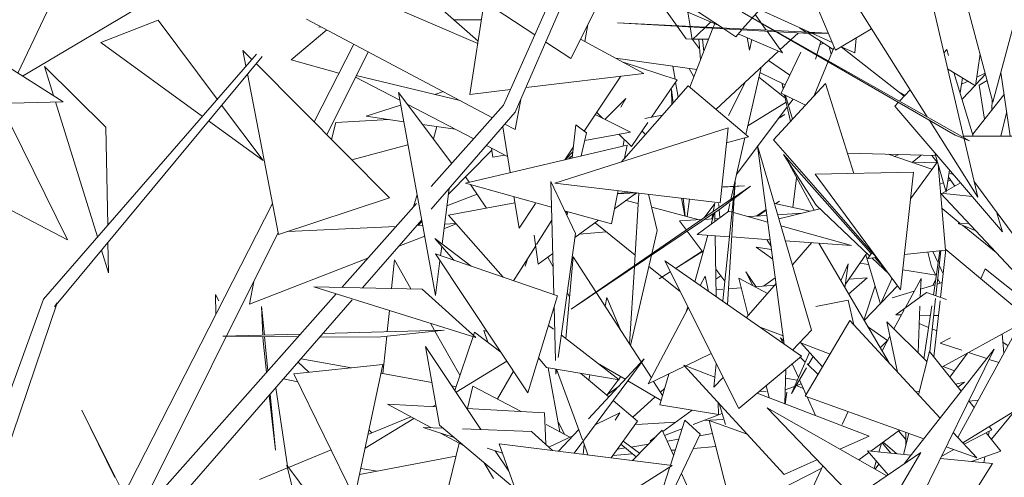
# Model space of a CAD drawing. Header units: metres. Extents: x -14.5 to 19.7, y -19.1 to 4.
# Tile 205 of 218: x 18.208 to 18.428, y 3.235 to 3.337. Entities that reach past the tile are written whole.
import ezdxf

# ---------------------------------------------------------------- set-up
doc = ezdxf.new("R2010")
doc.units = ezdxf.units.M
doc.layers.add('G-IMPT', color=7, linetype='Continuous', lineweight=5)
doc.layers.add('L-PLNT', color=7, linetype='Continuous', lineweight=5, true_color=0x005900)

# ---------------------------------------------------------------- blocks, each defined once
blk = doc.blocks.new('ÁRVORES ORNAMENTAIS - Pequeno e Médio Porte - Ipê-roxo-2976198-A')
at = {"layer": 'G-IMPT', "color": 253, "true_color": 0xaaaaaa}
for p, q in [((7.94156, 3.35237), (7.95043, 3.31886)), ((7.94396, 3.31089), (7.93459, 3.35089)), ((7.8356, 3.33242), (7.81869, 3.34748)), ((7.84131, 3.31817), (7.85435, 3.34756)), ((7.84392, 3.31657), (7.8578, 3.34873)), ((7.90774, 3.34845), (7.91531, 3.33044)), ((7.86702, 3.34561), (7.8892, 3.33602)), ((7.89012, 3.33542), (7.87227, 3.3472)), ((7.90952, 3.33446), (7.88145, 3.34727)), ((7.73296, 3.32534), (7.74153, 3.34349)), ((7.76398, 3.34248), (7.73401, 3.32467)), ((7.83553, 3.33197), (7.81343, 3.34145)), ((7.83379, 3.32058), (7.83695, 3.34127)), ((7.84827, 3.33385), (7.83703, 3.34124)), ((7.85627, 3.32859), (7.86284, 3.3416)), ((7.88205, 3.33295), (7.87581, 3.34181)), ((7.88237, 3.33897), (7.88289, 3.33577)), ((7.94204, 3.31149), (7.89451, 3.33897)), ((7.9452, 3.31019), (7.89451, 3.33897)), ((7.89848, 3.3395), (7.89463, 3.33519)), ((7.92027, 3.34017), (7.93579, 3.31553)), ((7.75143, 3.33216), (7.76425, 3.33713)), ((7.76425, 3.33713), (7.77742, 3.31949)), ((7.83883, 3.31537), (7.79736, 3.33739)), ((7.83633, 3.33721), (7.83018, 3.33724)), ((7.90163, 3.33485), (7.86672, 3.33657)), ((7.86672, 3.33657), (7.90215, 3.33455)), ((7.88633, 3.3356), (7.88753, 3.33675)), ((7.89746, 3.33836), (7.8999, 3.33493)), ((7.7163, 3.33589), (7.74307, 3.31893)), ((7.80188, 3.33499), (7.7939, 3.32828)), ((7.80005, 3.3356), (7.80065, 3.33564)), ((7.8594, 3.33241), (7.8601, 3.33617)), ((7.888, 3.33536), (7.88284, 3.32219)), ((7.88291, 3.33565), (7.88337, 3.33278)), ((7.88337, 3.33278), (7.88618, 3.33546)), ((7.8884, 3.33637), (7.88807, 3.33552)), ((7.89308, 3.33346), (7.89042, 3.33522)), ((7.89445, 3.33499), (7.89308, 3.33346)), ((7.90009, 3.33467), (7.90354, 3.32983)), ((7.91371, 3.33425), (7.90178, 3.33484)), ((7.90231, 3.33454), (7.90817, 3.33421)), ((7.90882, 3.3345), (7.9073, 3.33547)), ((7.9234, 3.33519), (7.91531, 3.33044)), ((7.95489, 3.33547), (7.95043, 3.31886)), ((7.75143, 3.33216), (7.7741, 3.31566)), ((7.85627, 3.32859), (7.85069, 3.33226)), ((7.85846, 3.33293), (7.87257, 3.32524)), ((7.88205, 3.33295), (7.88334, 3.33294)), ((7.88504, 3.33078), (7.88344, 3.33285)), ((7.88354, 3.33294), (7.88705, 3.33292)), ((7.88489, 3.33293), (7.88523, 3.32828)), ((7.8857, 3.33293), (7.88596, 3.33016)), ((7.89366, 3.3341), (7.90354, 3.32983)), ((7.89562, 3.33325), (7.89616, 3.33044)), ((7.89667, 3.3328), (7.89616, 3.33044)), ((7.90699, 3.33427), (7.90301, 3.33057)), ((7.91372, 3.33422), (7.90817, 3.33421)), ((7.91481, 3.33062), (7.90926, 3.33421)), ((7.91459, 3.33214), (7.91007, 3.33421)), ((7.91121, 3.32949), (7.91208, 3.33239)), ((7.91963, 3.32984), (7.91992, 3.33314)), ((7.78514, 3.32837), (7.78316, 3.33037)), ((7.78316, 3.33037), (7.78383, 3.32686)), ((7.79902, 3.31441), (7.80789, 3.3318)), ((7.80186, 3.31155), (7.81109, 3.3301)), ((7.90263, 3.33022), (7.88867, 3.31723)), ((7.90764, 3.33001), (7.90321, 3.32081)), ((7.91265, 3.33202), (7.91186, 3.33164)), ((7.91376, 3.32804), (7.91502, 3.33114)), ((7.91437, 3.32954), (7.91395, 3.33118)), ((7.91963, 3.32984), (7.91664, 3.33121)), ((7.93069, 3.32021), (7.91664, 3.33121)), ((7.93952, 3.32983), (7.94019, 3.33056)), ((7.94058, 3.32929), (7.94019, 3.33056)), ((7.73864, 3.27484), (7.78616, 3.32955)), ((7.7411, 3.2731), (7.78742, 3.32906)), ((7.80458, 3.3253), (7.7939, 3.32828)), ((7.86627, 3.32867), (7.88438, 3.32612)), ((7.87999, 3.32381), (7.86775, 3.32786)), ((7.90518, 3.3249), (7.9004, 3.32814)), ((7.91061, 3.3203), (7.91369, 3.32788)), ((7.9109, 3.32844), (7.91117, 3.32934)), ((7.94661, 3.32249), (7.94758, 3.32963)), ((7.75255, 3.31325), (7.73886, 3.3268)), ((7.73886, 3.3268), (7.74088, 3.32032)), ((7.81584, 3.29749), (7.78607, 3.32744)), ((7.87954, 3.32396), (7.87905, 3.32687)), ((7.88374, 3.32448), (7.88271, 3.32636)), ((7.89531, 3.31159), (7.89874, 3.32659)), ((7.94661, 3.32249), (7.94035, 3.32631)), ((7.78416, 3.32514), (7.79107, 3.28925)), ((7.81814, 3.31926), (7.80826, 3.32443)), ((7.83162, 3.3192), (7.80844, 3.32478)), ((7.8463, 3.32208), (7.87257, 3.32524)), ((7.86748, 3.32463), (7.85927, 3.31238)), ((7.87999, 3.32381), (7.87429, 3.31546)), ((7.88022, 3.31992), (7.87965, 3.32332)), ((7.8953, 3.3234), (7.89147, 3.31589)), ((7.89824, 3.32442), (7.90399, 3.31991)), ((7.89847, 3.32544), (7.90411, 3.32269)), ((7.94609, 3.31124), (7.94175, 3.32546)), ((7.94317, 3.32091), (7.94365, 3.3243)), ((7.94344, 3.32282), (7.94492, 3.32352)), ((7.94664, 3.32277), (7.94878, 3.32507)), ((7.94687, 3.32444), (7.94872, 3.32531)), ((7.94739, 3.3226), (7.94916, 3.32366)), ((7.9522, 3.32545), (7.95429, 3.31122)), ((7.82789, 3.32118), (7.82595, 3.32057)), ((7.83379, 3.32058), (7.84287, 3.32167)), ((7.88247, 3.32249), (7.86757, 3.30551)), ((7.87884, 3.31836), (7.87879, 3.32164)), ((7.87879, 3.32164), (7.87911, 3.31866)), ((7.89591, 3.31108), (7.88247, 3.32249)), ((7.90154, 3.31043), (7.91313, 3.32303)), ((7.90345, 3.32293), (7.90369, 3.32182)), ((7.90345, 3.32293), (7.90374, 3.32192)), ((7.9194, 3.30293), (7.91313, 3.32303)), ((7.92962, 3.31904), (7.93197, 3.3216)), ((7.94358, 3.31947), (7.94647, 3.32258)), ((7.94739, 3.3226), (7.9486, 3.31504)), ((7.71819, 3.31831), (7.74307, 3.31893)), ((7.81782, 3.321), (7.82612, 3.27564)), ((7.81782, 3.321), (7.82979, 3.30517)), ((7.84514, 3.3194), (7.84385, 3.31271)), ((7.86855, 3.31966), (7.86392, 3.31498)), ((7.86855, 3.31966), (7.86748, 3.31774)), ((7.90864, 3.31815), (7.90321, 3.32081)), ((7.904, 3.32042), (7.9053, 3.31452)), ((7.90421, 3.32032), (7.90575, 3.31501)), ((7.90484, 3.31813), (7.90587, 3.31951)), ((7.93078, 3.32031), (7.92985, 3.32091)), ((7.94595, 3.31168), (7.95292, 3.32051)), ((7.95024, 3.31711), (7.95026, 3.31951)), ((7.72898, 3.31858), (7.74404, 3.28808)), ((7.74132, 3.31889), (7.75071, 3.28873)), ((7.77839, 3.3182), (7.78765, 3.30581)), ((7.81834, 3.31815), (7.81066, 3.31572)), ((7.83463, 3.31063), (7.81979, 3.31839)), ((7.82518, 3.29997), (7.84131, 3.31817)), ((7.89327, 3.30267), (7.90458, 3.31778)), ((7.89575, 3.31353), (7.90433, 3.3188)), ((7.92861, 3.31794), (7.9294, 3.3188)), ((7.92861, 3.31794), (7.95259, 3.28991)), ((7.77547, 3.31467), (7.78765, 3.30581)), ((7.80388, 3.31427), (7.81579, 3.31496)), ((7.81901, 3.31448), (7.81066, 3.31572)), ((7.82513, 3.29495), (7.84392, 3.31657)), ((7.86173, 3.31605), (7.86963, 3.31217)), ((7.86345, 3.31521), (7.86207, 3.31656)), ((7.87282, 3.31518), (7.87669, 3.3159)), ((7.9027, 3.31526), (7.90405, 3.31605)), ((7.93621, 3.31486), (7.94706, 3.29764)), ((7.95224, 3.31123), (7.95352, 3.31644)), ((7.75255, 3.31325), (7.75298, 3.29135)), ((7.80388, 3.31427), (7.80291, 3.31049)), ((7.83051, 3.31278), (7.82322, 3.31386)), ((7.82643, 3.31338), (7.82563, 3.31066)), ((7.84112, 3.31334), (7.84276, 3.30312)), ((7.84385, 3.31271), (7.8416, 3.3139)), ((7.89142, 3.31313), (7.85275, 3.30077)), ((7.85743, 3.31377), (7.85662, 3.30638)), ((7.85743, 3.31377), (7.8598, 3.31198)), ((7.8735, 3.31429), (7.86984, 3.30892)), ((7.87294, 3.31163), (7.87221, 3.31239)), ((7.89142, 3.31313), (7.88959, 3.29639)), ((7.85858, 3.30684), (7.8598, 3.31198)), ((7.8594, 3.3103), (7.86963, 3.31217)), ((7.86984, 3.30892), (7.86702, 3.31169)), ((7.86821, 3.31053), (7.86801, 3.30905)), ((7.89591, 3.31108), (7.89105, 3.30977)), ((7.892, 3.2971), (7.89514, 3.31087)), ((7.90154, 3.31043), (7.92492, 3.28362)), ((7.94204, 3.31149), (7.9452, 3.31019)), ((7.94388, 3.31124), (7.96083, 3.31121)), ((7.94706, 3.29764), (7.94401, 3.31068)), ((7.74404, 3.28808), (7.7055, 3.30828)), ((7.80742, 3.30596), (7.81996, 3.30931)), ((7.83865, 3.30814), (7.82896, 3.29821)), ((7.86884, 3.30925), (7.83277, 3.30077)), ((7.84219, 3.30667), (7.83747, 3.30914)), ((7.83888, 3.30654), (7.83858, 3.30856)), ((7.85689, 3.30883), (7.85499, 3.30599)), ((7.86826, 3.3063), (7.86884, 3.30925)), ((7.90996, 3.26789), (7.89798, 3.30911)), ((7.89798, 3.30911), (7.90391, 3.26479)), ((7.83888, 3.30654), (7.84152, 3.30702)), ((7.85677, 3.30772), (7.85509, 3.30602)), ((7.85583, 3.30629), (7.85668, 3.30692)), ((7.91102, 3.29582), (7.90376, 3.30713)), ((7.90376, 3.30713), (7.92333, 3.28504)), ((7.90445, 3.30605), (7.91059, 3.29471)), ((7.91798, 3.30746), (7.93769, 3.30694)), ((7.92706, 3.30722), (7.93687, 3.30384)), ((7.92849, 3.30673), (7.92944, 3.30716)), ((7.93246, 3.30536), (7.93448, 3.30702)), ((7.93686, 3.30696), (7.93801, 3.30542)), ((7.93752, 3.30753), (7.94006, 3.29877)), ((7.93211, 3.29722), (7.9381, 3.30554)), ((7.9326, 3.30531), (7.93797, 3.30547)), ((7.9399, 3.28576), (7.93827, 3.30494)), ((7.94006, 3.29877), (7.94076, 3.30374)), ((7.8328, 3.30215), (7.83359, 3.30096)), ((7.90583, 3.29531), (7.90668, 3.30194)), ((7.91079, 3.30275), (7.93277, 3.3032)), ((7.91079, 3.30275), (7.92985, 3.27694)), ((7.93277, 3.3032), (7.92985, 3.27694)), ((7.9404, 3.3012), (7.94099, 3.30142)), ((7.94052, 3.30205), (7.94197, 3.30011)), ((7.94066, 3.30307), (7.94175, 3.30259)), ((7.82757, 3.28719), (7.82913, 3.29954)), ((7.85199, 3.29539), (7.83277, 3.30077)), ((7.83394, 3.30044), (7.83747, 3.29515)), ((7.85732, 3.28949), (7.85183, 3.3011)), ((7.85251, 3.2759), (7.85183, 3.3011)), ((7.85275, 3.30077), (7.88959, 3.29639)), ((7.89022, 3.27449), (7.89299, 3.30112)), ((7.89022, 3.29991), (7.89505, 3.30014)), ((7.89505, 3.30014), (7.89022, 3.29984)), ((7.89299, 3.30112), (7.89128, 3.2736)), ((7.89637, 3.30011), (7.89276, 3.29736)), ((7.89637, 3.30011), (7.89278, 3.29764)), ((7.93864, 3.30055), (7.93946, 3.30085)), ((7.93904, 3.29846), (7.94325, 3.30083)), ((7.94624, 3.30117), (7.95791, 3.28522)), ((7.81584, 3.29749), (7.79107, 3.28925)), ((7.82199, 3.29819), (7.8212, 3.29549)), ((7.82864, 3.29569), (7.83537, 3.2983)), ((7.84362, 3.29774), (7.84474, 3.29071)), ((7.89262, 3.29753), (7.85639, 3.2726)), ((7.86538, 3.29165), (7.86685, 3.29909)), ((7.86605, 3.29502), (7.87098, 3.2986)), ((7.87087, 3.29862), (7.8667, 3.29835)), ((7.86961, 3.29877), (7.86672, 3.29847)), ((7.87102, 3.2986), (7.86985, 3.29778)), ((7.8715, 3.29854), (7.87049, 3.2823)), ((7.87364, 3.29829), (7.87559, 3.2902)), ((7.88099, 3.29741), (7.88172, 3.29343)), ((7.88138, 3.29737), (7.8818, 3.29341)), ((7.88276, 3.2972), (7.88226, 3.29329)), ((7.89259, 3.29723), (7.88954, 3.29491)), ((7.9674, 3.26786), (7.93876, 3.29849)), ((7.93876, 3.29849), (7.94589, 3.29774)), ((7.75439, 3.22695), (7.78973, 3.29621)), ((7.80523, 3.27747), (7.82185, 3.29622)), ((7.82901, 3.29358), (7.84384, 3.29633)), ((7.84843, 3.29622), (7.84474, 3.29071)), ((7.85639, 3.2726), (7.88954, 3.29491)), ((7.87122, 3.29622), (7.86864, 3.2969)), ((7.88492, 3.29258), (7.87434, 3.29539)), ((7.88604, 3.293), (7.88845, 3.29622)), ((7.88809, 3.29441), (7.88845, 3.29622)), ((7.88927, 3.29622), (7.88936, 3.29529)), ((7.8894, 3.29482), (7.88957, 3.29307)), ((7.89138, 3.29441), (7.8918, 3.29622)), ((7.89765, 3.29339), (7.89989, 3.29484)), ((7.90178, 3.29622), (7.9096, 3.29447)), ((7.90202, 3.29622), (7.90285, 3.29676)), ((7.90206, 3.29622), (7.90285, 3.29676)), ((7.91186, 3.29502), (7.90272, 3.29281)), ((7.91102, 3.29582), (7.92296, 3.28451)), ((7.93911, 3.29511), (7.94319, 3.29177)), ((7.84124, 3.27976), (7.82901, 3.29358)), ((7.86538, 3.29165), (7.85492, 3.29457)), ((7.85532, 3.29446), (7.85525, 3.29386)), ((7.85541, 3.29353), (7.85561, 3.29438)), ((7.88055, 3.29231), (7.88548, 3.29262)), ((7.88449, 3.2893), (7.89153, 3.29451)), ((7.8862, 3.29266), (7.88793, 3.29277)), ((7.8876, 3.2916), (7.8883, 3.29408)), ((7.88775, 3.29276), (7.88798, 3.29386)), ((7.8884, 3.29415), (7.88844, 3.29222)), ((7.88842, 3.29281), (7.8893, 3.29286)), ((7.89228, 3.2943), (7.89153, 3.29451)), ((7.90026, 3.29206), (7.89256, 3.29422)), ((7.89593, 3.29328), (7.90006, 3.29354)), ((7.89796, 3.29341), (7.8999, 3.29474)), ((7.90246, 3.29369), (7.90776, 3.29403)), ((7.95259, 3.28991), (7.95124, 3.29433)), ((7.79318, 3.28995), (7.81731, 3.2911)), ((7.80985, 3.27736), (7.82303, 3.29253)), ((7.82198, 3.29132), (7.82324, 3.29138)), ((7.82309, 3.2922), (7.82225, 3.29133)), ((7.828, 3.29056), (7.83074, 3.29163)), ((7.82813, 3.29161), (7.83065, 3.29173)), ((7.84865, 3.28705), (7.85207, 3.29245)), ((7.8572, 3.2886), (7.86251, 3.29245)), ((7.87064, 3.28466), (7.86172, 3.29188)), ((7.88055, 3.29231), (7.88208, 3.29028)), ((7.9189, 3.28683), (7.90317, 3.29125)), ((7.94272, 3.29175), (7.94499, 3.29184)), ((7.94272, 3.29175), (7.94653, 3.29018)), ((7.94371, 3.29134), (7.95115, 3.28525)), ((7.759, 3.22544), (7.79098, 3.28971)), ((7.81793, 3.28666), (7.8237, 3.2889)), ((7.83406, 3.28221), (7.82597, 3.28841)), ((7.82597, 3.28841), (7.8302, 3.28353)), ((7.84904, 3.28268), (7.84815, 3.28914)), ((7.85732, 3.28949), (7.8535, 3.26181)), ((7.86416, 3.28991), (7.85822, 3.28934)), ((7.87559, 3.2902), (7.87436, 3.28497)), ((7.88227, 3.29002), (7.88581, 3.2853)), ((7.88395, 3.27871), (7.8869, 3.28913)), ((7.89171, 3.28878), (7.88449, 3.2893)), ((7.88849, 3.28901), (7.88875, 3.27537)), ((7.90079, 3.28813), (7.89222, 3.28875)), ((7.90099, 3.28662), (7.9, 3.28819)), ((7.75305, 3.28755), (7.75319, 3.28075)), ((7.82724, 3.28454), (7.8275, 3.28664)), ((7.84353, 3.27897), (7.84848, 3.28678)), ((7.90137, 3.2838), (7.89762, 3.28647)), ((7.90108, 3.28593), (7.89762, 3.28647)), ((7.9189, 3.28683), (7.90415, 3.28789)), ((7.91007, 3.28747), (7.90572, 3.28248)), ((7.91159, 3.28736), (7.92728, 3.26061)), ((7.75161, 3.28581), (7.75319, 3.28075)), ((7.78462, 3.27375), (7.81099, 3.28397)), ((7.85333, 3.27562), (7.82608, 3.28494)), ((7.82608, 3.28494), (7.84672, 3.25395)), ((7.84674, 3.28403), (7.8461, 3.28223)), ((7.84904, 3.28268), (7.85227, 3.28502)), ((7.85117, 3.28422), (7.85235, 3.28207)), ((7.85521, 3.26598), (7.85682, 3.28433)), ((7.85675, 3.28351), (7.85661, 3.28437)), ((7.87427, 3.25725), (7.85682, 3.28433)), ((7.87429, 3.28465), (7.86958, 3.26453)), ((7.87965, 3.28171), (7.88561, 3.28558)), ((7.87968, 3.28169), (7.88566, 3.28551)), ((7.91758, 3.2782), (7.92233, 3.28511)), ((7.92208, 3.28476), (7.9254, 3.2737)), ((7.92255, 3.28395), (7.92349, 3.28526)), ((7.92255, 3.28395), (7.92446, 3.28415)), ((7.92345, 3.28404), (7.92729, 3.28041)), ((7.92415, 3.28412), (7.92658, 3.28138)), ((7.93073, 3.2848), (7.9399, 3.28576)), ((7.93594, 3.28534), (7.93675, 3.28204)), ((7.93823, 3.28296), (7.93709, 3.28546)), ((7.93717, 3.27576), (7.93863, 3.28562)), ((7.93771, 3.27557), (7.93881, 3.28564)), ((7.93878, 3.2752), (7.93997, 3.28591)), ((7.95721, 3.27152), (7.93997, 3.28591)), ((7.81631, 3.27722), (7.81696, 3.28362)), ((7.82064, 3.27712), (7.81696, 3.28362)), ((7.82612, 3.27564), (7.8271, 3.28341)), ((7.87048, 3.28208), (7.86941, 3.2648)), ((7.88068, 3.27653), (7.87371, 3.28217)), ((7.90776, 3.2621), (7.87724, 3.28339)), ((7.87724, 3.28339), (7.89375, 3.25043)), ((7.91817, 3.28275), (7.91652, 3.27896)), ((7.91746, 3.27735), (7.91817, 3.28275)), ((7.92274, 3.28257), (7.92079, 3.28287)), ((7.9377, 3.28024), (7.93675, 3.28204)), ((7.93937, 3.28047), (7.93846, 3.28246)), ((7.9487, 3.28165), (7.94778, 3.2794)), ((7.9487, 3.28165), (7.95875, 3.27357)), ((7.87602, 3.27936), (7.87847, 3.28095)), ((7.87602, 3.27936), (7.87848, 3.28093)), ((7.88515, 3.27787), (7.88625, 3.27995)), ((7.88702, 3.27657), (7.88625, 3.27995)), ((7.88863, 3.28155), (7.89067, 3.27883)), ((7.88973, 3.28008), (7.88867, 3.27929)), ((7.89376, 3.27952), (7.89588, 3.27119)), ((7.89376, 3.27952), (7.90016, 3.2761)), ((7.89757, 3.27764), (7.89535, 3.28094)), ((7.89535, 3.28094), (7.89687, 3.27786)), ((7.90192, 3.27963), (7.89928, 3.27778)), ((7.92244, 3.2796), (7.91827, 3.27597)), ((7.91832, 3.27928), (7.92244, 3.2796)), ((7.92796, 3.2795), (7.9254, 3.2737)), ((7.93783, 3.28022), (7.93035, 3.28138)), ((7.93086, 3.27283), (7.93443, 3.27946)), ((7.93426, 3.2753), (7.93443, 3.27946)), ((7.93866, 3.27844), (7.93813, 3.27943)), ((7.78462, 3.27375), (7.78556, 3.27882)), ((7.8231, 3.27707), (7.799, 3.27761)), ((7.799, 3.27761), (7.8351, 3.26627)), ((7.8915, 3.27717), (7.8943, 3.27739)), ((7.9021, 3.27832), (7.89545, 3.27069)), ((7.8973, 3.27762), (7.9018, 3.27798)), ((7.92417, 3.2778), (7.92168, 3.27016)), ((7.92556, 3.27406), (7.92918, 3.27785)), ((7.93433, 3.27708), (7.93751, 3.27808)), ((7.93707, 3.27794), (7.93769, 3.27927)), ((7.938, 3.27823), (7.93916, 3.27859)), ((7.75173, 3.21713), (7.80397, 3.27605)), ((7.77776, 3.27445), (7.77703, 3.27589)), ((7.77711, 3.27148), (7.77703, 3.27589)), ((7.8231, 3.27707), (7.8351, 3.26627)), ((7.85333, 3.27562), (7.84672, 3.25395)), ((7.8555, 3.2763), (7.85603, 3.27533)), ((7.86393, 3.27329), (7.86435, 3.27519)), ((7.86727, 3.26811), (7.86435, 3.27519)), ((7.88872, 3.27695), (7.89022, 3.27706)), ((7.92801, 3.27511), (7.93291, 3.27664)), ((7.92882, 3.27135), (7.93564, 3.2763)), ((7.94008, 3.27474), (7.93564, 3.2763)), ((7.95997, 3.27581), (7.94267, 3.24397)), ((7.71222, 3.20187), (7.73864, 3.27484)), ((7.71707, 3.20128), (7.74168, 3.27403)), ((7.74168, 3.27403), (7.7411, 3.2731)), ((7.75546, 3.21477), (7.80751, 3.27467)), ((7.78795, 3.26684), (7.78733, 3.27324)), ((7.78759, 3.26683), (7.78733, 3.27324)), ((7.85291, 3.26117), (7.85258, 3.27318)), ((7.87356, 3.25592), (7.88251, 3.27287)), ((7.88206, 3.27201), (7.88238, 3.27314)), ((7.91814, 3.27465), (7.91097, 3.27322)), ((7.91814, 3.27465), (7.9194, 3.26914)), ((7.92174, 3.27006), (7.92536, 3.27384)), ((7.93377, 3.26285), (7.93418, 3.27327)), ((7.93507, 3.26155), (7.93682, 3.27337)), ((7.93636, 3.26316), (7.93764, 3.27496)), ((7.9373, 3.26194), (7.9387, 3.27446)), ((7.81534, 3.2676), (7.81582, 3.27233)), ((7.92838, 3.26822), (7.93068, 3.27249)), ((7.92882, 3.27135), (7.93005, 3.27133)), ((7.9341, 3.27126), (7.9365, 3.27122)), ((7.93723, 3.2712), (7.93833, 3.27118)), ((7.82587, 3.26788), (7.82498, 3.26945)), ((7.85242, 3.26812), (7.8513, 3.26898)), ((7.8983, 3.2687), (7.90366, 3.26663)), ((7.9086, 3.25317), (7.91855, 3.27006)), ((7.93869, 3.24828), (7.91855, 3.27006)), ((7.92691, 3.26563), (7.9225, 3.26877)), ((7.9292, 3.25854), (7.92682, 3.26977)), ((7.93574, 3.26089), (7.92682, 3.26977)), ((7.93403, 3.26939), (7.9361, 3.26854)), ((7.93909, 3.25969), (7.95637, 3.26919)), ((7.796, 3.26706), (7.77867, 3.26659)), ((7.79547, 3.26646), (7.77867, 3.26659)), ((7.78765, 3.26546), (7.7876, 3.26652)), ((7.78872, 3.25885), (7.78798, 3.26652)), ((7.81322, 3.26633), (7.80035, 3.26642)), ((7.82801, 3.26794), (7.80102, 3.2672)), ((7.82801, 3.26794), (7.81322, 3.26633)), ((7.81439, 3.25824), (7.81523, 3.26655)), ((7.83156, 3.25784), (7.82596, 3.26772)), ((7.83041, 3.25447), (7.83449, 3.26647)), ((7.83459, 3.26674), (7.83484, 3.26749)), ((7.83484, 3.26749), (7.84066, 3.26304)), ((7.83777, 3.26525), (7.83687, 3.26782)), ((7.83687, 3.26782), (7.8376, 3.26764)), ((7.8671, 3.25686), (7.85419, 3.26677)), ((7.90365, 3.26497), (7.9031, 3.26621)), ((7.9031, 3.26621), (7.90381, 3.2655)), ((7.90996, 3.26789), (7.90578, 3.26349)), ((7.92572, 3.26327), (7.9275, 3.26657)), ((7.93691, 3.26821), (7.93795, 3.26778)), ((7.93869, 3.26504), (7.941, 3.26622)), ((7.95289, 3.26278), (7.95256, 3.26709)), ((7.78844, 3.25853), (7.78765, 3.26546)), ((7.82698, 3.24672), (7.82387, 3.26424)), ((7.82387, 3.26424), (7.83625, 3.24574)), ((7.9074, 3.26519), (7.91414, 3.26259)), ((7.90755, 3.26513), (7.91246, 3.25973)), ((7.92529, 3.264), (7.92707, 3.26578)), ((7.93869, 3.26504), (7.94354, 3.26343)), ((7.95271, 3.26514), (7.9538, 3.26446)), ((7.88761, 3.26268), (7.88195, 3.25996)), ((7.90776, 3.2621), (7.89375, 3.25043)), ((7.90952, 3.26297), (7.90551, 3.2538)), ((7.90749, 3.26188), (7.90858, 3.26081)), ((7.91034, 3.26207), (7.90923, 3.26017)), ((7.93065, 3.23805), (7.95077, 3.26365)), ((7.93285, 3.22726), (7.95077, 3.26365)), ((7.93387, 3.25349), (7.93632, 3.26316)), ((7.9434, 3.25427), (7.93632, 3.26316)), ((7.94088, 3.25744), (7.94478, 3.26282)), ((7.94501, 3.26294), (7.94914, 3.26157)), ((7.79452, 3.25818), (7.81435, 3.26023)), ((7.79782, 3.25852), (7.79545, 3.26079)), ((7.8074, 3.25951), (7.79611, 3.26155)), ((7.80806, 3.23049), (7.81435, 3.26023)), ((7.84203, 3.261), (7.8307, 3.25404)), ((7.84909, 3.26171), (7.85091, 3.2596)), ((7.85706, 3.24047), (7.87268, 3.26151)), ((7.87268, 3.26151), (7.86026, 3.24815)), ((7.86225, 3.26058), (7.86844, 3.25695)), ((7.88176, 3.25986), (7.87356, 3.25592)), ((7.9039, 3.23571), (7.88152, 3.26012)), ((7.88152, 3.26012), (7.88844, 3.25746)), ((7.8882, 3.25521), (7.88875, 3.26042)), ((7.90706, 3.25735), (7.9057, 3.26039)), ((7.909, 3.2604), (7.91144, 3.25799)), ((7.94191, 3.25886), (7.93936, 3.25984)), ((7.94966, 3.2614), (7.95176, 3.2607)), ((7.79452, 3.25818), (7.80806, 3.23049)), ((7.82529, 3.25627), (7.81395, 3.25832)), ((7.83997, 3.25255), (7.8435, 3.25878)), ((7.8671, 3.25686), (7.85091, 3.2596)), ((7.85127, 3.25954), (7.85386, 3.24524)), ((7.85299, 3.25809), (7.85296, 3.25925)), ((7.85315, 3.25922), (7.85299, 3.25809)), ((7.85891, 3.24342), (7.85314, 3.2592)), ((7.86477, 3.253), (7.85845, 3.25832)), ((7.8603, 3.25677), (7.86056, 3.25796)), ((7.86743, 3.25754), (7.86433, 3.25338)), ((7.87619, 3.25126), (7.87813, 3.25812)), ((7.90406, 3.25145), (7.90427, 3.25919)), ((7.90884, 3.2595), (7.90551, 3.2538)), ((7.97033, 3.25913), (7.94376, 3.24279)), ((7.79218, 3.25702), (7.79541, 3.25637)), ((7.83069, 3.25529), (7.82974, 3.25547)), ((7.83446, 3.25545), (7.83325, 3.25044)), ((7.83446, 3.25545), (7.84523, 3.24978)), ((7.86445, 3.25355), (7.86705, 3.25545)), ((7.86904, 3.2566), (7.87647, 3.25225)), ((7.87678, 3.25335), (7.87476, 3.25649)), ((7.8882, 3.25521), (7.89026, 3.25734)), ((7.89987, 3.25553), (7.90057, 3.2528)), ((7.90619, 3.25537), (7.90415, 3.2546)), ((7.90679, 3.25673), (7.90422, 3.2572)), ((7.90769, 3.25594), (7.90649, 3.25548)), ((7.90664, 3.25554), (7.90816, 3.25488)), ((7.90878, 3.25349), (7.90729, 3.25684)), ((7.94212, 3.25589), (7.94414, 3.25628)), ((7.94414, 3.25628), (7.94267, 3.2552)), ((7.79044, 3.24109), (7.78903, 3.2534)), ((7.79044, 3.24109), (7.78923, 3.25363)), ((7.79046, 3.25504), (7.79306, 3.23758)), ((7.87513, 3.25304), (7.8701, 3.24852)), ((7.87723, 3.25492), (7.8763, 3.25409)), ((7.89785, 3.25384), (7.92282, 3.24424)), ((7.89984, 3.25426), (7.89843, 3.25433)), ((7.90446, 3.25404), (7.90415, 3.25142)), ((7.9086, 3.25317), (7.93506, 3.24366)), ((7.91086, 3.24884), (7.90899, 3.25303)), ((7.93325, 3.25415), (7.93408, 3.25431)), ((7.82504, 3.24616), (7.8154, 3.25143)), ((7.8154, 3.25143), (7.82625, 3.25083)), ((7.82618, 3.25126), (7.82555, 3.25087)), ((7.8712, 3.24759), (7.86575, 3.25218)), ((7.87619, 3.25126), (7.88923, 3.24907)), ((7.88918, 3.25176), (7.88923, 3.24907)), ((7.88941, 3.25152), (7.89077, 3.24683)), ((7.94629, 3.25064), (7.9451, 3.25214)), ((7.94514, 3.25209), (7.9472, 3.25231)), ((7.74718, 3.25006), (7.75458, 3.23503)), ((7.74718, 3.25006), (7.75661, 3.2313)), ((7.83309, 3.25045), (7.85043, 3.24949)), ((7.85069, 3.24243), (7.85043, 3.24949)), ((7.86186, 3.24683), (7.86725, 3.24944)), ((7.86725, 3.24944), (7.8662, 3.24781)), ((7.88339, 3.25005), (7.87685, 3.24528)), ((7.89006, 3.24928), (7.88358, 3.24683)), ((7.91942, 3.2304), (7.90007, 3.25055)), ((7.92676, 3.2354), (7.90007, 3.25055)), ((7.91815, 3.24974), (7.9168, 3.24683)), ((7.95546, 3.24998), (7.95013, 3.24355)), ((7.82125, 3.24823), (7.81041, 3.24156)), ((7.82059, 3.24859), (7.81105, 3.24463)), ((7.82698, 3.24672), (7.84387, 3.2325)), ((7.85083, 3.24683), (7.85611, 3.24405)), ((7.85486, 3.24471), (7.85345, 3.24747)), ((7.8712, 3.24759), (7.86531, 3.23943)), ((7.8797, 3.24736), (7.87093, 3.24683)), ((7.88171, 3.24784), (7.87851, 3.23777)), ((7.88171, 3.24784), (7.88518, 3.24467)), ((7.89022, 3.248), (7.886, 3.24774)), ((7.89242, 3.22697), (7.88714, 3.24778)), ((7.89567, 3.24468), (7.88714, 3.24778)), ((7.81193, 3.24499), (7.81127, 3.24563)), ((7.82778, 3.24605), (7.82334, 3.24622)), ((7.82334, 3.24622), (7.83026, 3.24396)), ((7.83251, 3.24207), (7.82726, 3.24494)), ((7.84751, 3.24532), (7.83211, 3.24589)), ((7.84751, 3.24532), (7.85219, 3.24108)), ((7.85142, 3.24178), (7.85672, 3.24434)), ((7.85805, 3.24577), (7.85353, 3.24091)), ((7.87671, 3.24558), (7.87007, 3.23883)), ((7.87671, 3.24558), (7.87921, 3.23998)), ((7.88109, 3.24589), (7.87723, 3.24443)), ((7.87768, 3.229), (7.88518, 3.24467)), ((7.88789, 3.24483), (7.88503, 3.24436)), ((7.91633, 3.24132), (7.92282, 3.24424)), ((7.92963, 3.24561), (7.92321, 3.2409)), ((7.93104, 3.24349), (7.92942, 3.24546)), ((7.93049, 3.24015), (7.93168, 3.24487)), ((7.93104, 3.2451), (7.93105, 3.24235)), ((7.94688, 3.23941), (7.94163, 3.24509)), ((7.95023, 3.2457), (7.94406, 3.24246)), ((7.95224, 3.24087), (7.94896, 3.24503)), ((7.94945, 3.24442), (7.9496, 3.24537)), ((7.95023, 3.2457), (7.94966, 3.24642)), ((7.83137, 3.24269), (7.82784, 3.22808)), ((7.84028, 3.24257), (7.87892, 3.23772)), ((7.84028, 3.24257), (7.84883, 3.21861)), ((7.86013, 3.24008), (7.85902, 3.24311)), ((7.85903, 3.24022), (7.85929, 3.24236)), ((7.87088, 3.23965), (7.86749, 3.24245)), ((7.86797, 3.24311), (7.87164, 3.24042)), ((7.87366, 3.24248), (7.86972, 3.24183)), ((7.87535, 3.24419), (7.87401, 3.24321)), ((7.87461, 3.24344), (7.87401, 3.24321)), ((7.88036, 3.24359), (7.87779, 3.24316)), ((7.92561, 3.24266), (7.92503, 3.24071)), ((7.92573, 3.24275), (7.9277, 3.24043)), ((7.929, 3.2403), (7.926, 3.24294)), ((7.80282, 3.24121), (7.7933, 3.23725)), ((7.83764, 3.24156), (7.84103, 3.24045)), ((7.83943, 3.24097), (7.84247, 3.23644)), ((7.87005, 3.24034), (7.8657, 3.23997)), ((7.8685, 3.24162), (7.86668, 3.24132)), ((7.87959, 3.24116), (7.87871, 3.24109)), ((7.88862, 3.24194), (7.88367, 3.24152)), ((7.8998, 3.21703), (7.93437, 3.24059)), ((7.91088, 3.20049), (7.93437, 3.24059)), ((7.9228, 3.24059), (7.92054, 3.23893)), ((7.93216, 3.23998), (7.92246, 3.24097)), ((7.92709, 3.23562), (7.92246, 3.24097)), ((7.94176, 3.24125), (7.93903, 3.23982)), ((7.94004, 3.24187), (7.94688, 3.23941)), ((7.95224, 3.24087), (7.94569, 3.23858)), ((7.79292, 3.23776), (7.81079, 3.21397)), ((7.79292, 3.23776), (7.79968, 3.21119)), ((7.83067, 3.23977), (7.80917, 3.23571)), ((7.83907, 3.23478), (7.83695, 3.23833)), ((7.87892, 3.23772), (7.84883, 3.21861)), ((7.9039, 3.23571), (7.91117, 3.23899)), ((7.92444, 3.23869), (7.92394, 3.237)), ((7.92502, 3.23801), (7.9242, 3.23685)), ((7.95035, 3.23811), (7.93878, 3.2393)), ((7.95035, 3.23811), (7.93969, 3.22104)), ((7.94845, 3.2383), (7.94867, 3.23962)), ((7.79308, 3.23716), (7.78683, 3.23456)), ((7.80944, 3.23701), (7.81312, 3.23646)), ((7.87838, 3.23738), (7.87625, 3.2307)), ((7.88101, 3.23595), (7.88597, 3.22481)), ((7.89242, 3.22697), (7.91229, 3.23711)), ((7.91251, 3.23759), (7.90984, 3.23184))]:
    blk.add_line(p, q, dxfattribs=at)

msp = doc.modelspace()

# ---------------------------------------------------------------- block references
at = {"layer": 'L-PLNT', "color": 253, "true_color": 0xaaaaaa}
msp.add_blockref('ÁRVORES ORNAMENTAIS - Pequeno e Médio Porte - Ipê-roxo-2976198-A', (10.47483, 0), dxfattribs=at)

doc.saveas('drawing.dxf')
